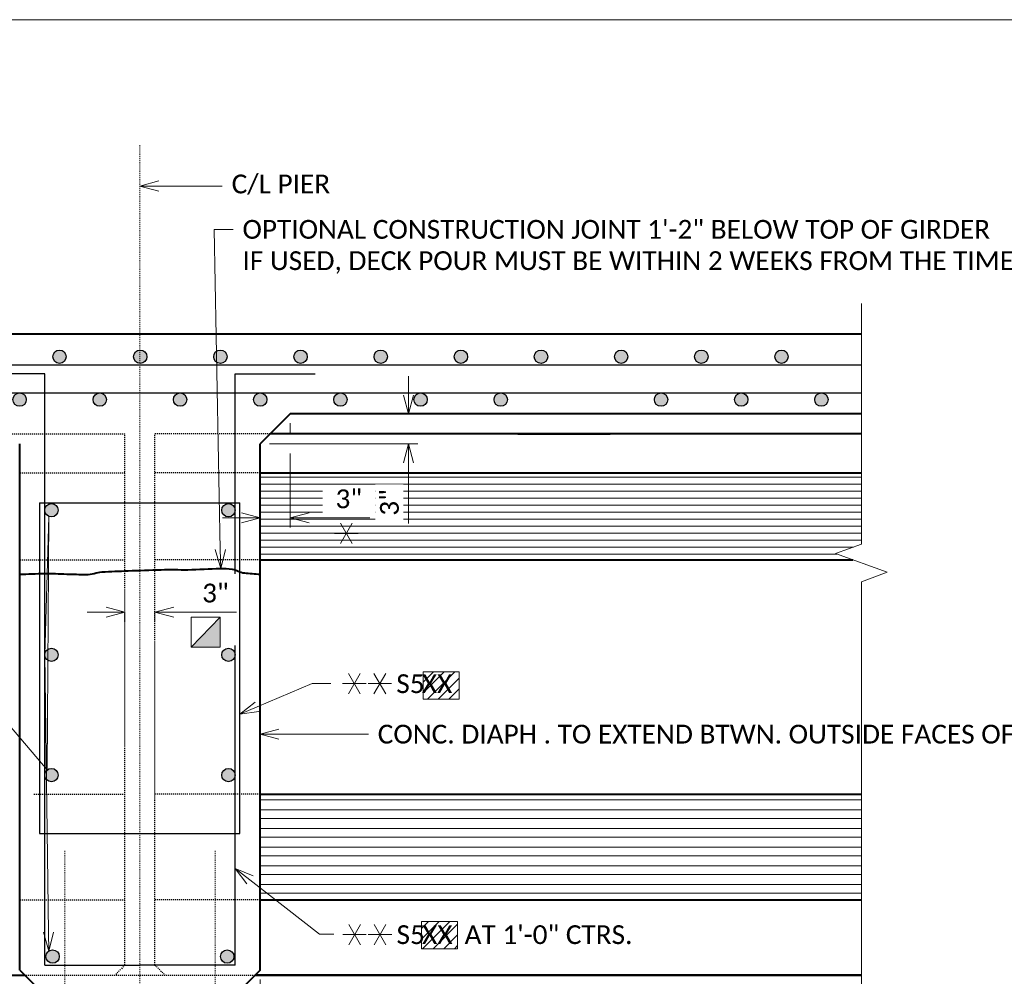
# Model space of a CAD drawing. Extents: x -24 to 2571, y -37 to 278.
# Tile 8 of 11: x 266 to 364, y 183 to 278. Entities that reach past the tile are written whole.
import ezdxf
from ezdxf import colors
from ezdxf.entities.mleader import LeaderData, LeaderLine
from ezdxf.enums import TextEntityAlignment as Align
from ezdxf.math import Vec2, Vec3

# ---------------------------------------------------------------- set-up
doc = ezdxf.new("R2010")
doc.units = 21
doc.header["$MEASUREMENT"] = 0
doc.linetypes.add('Wisdot2', pattern=[0.125, 0.0625, -0.0625])
doc.linetypes.add('Wisdot4', pattern=[0.28125, 0.125, -0.0625, 0.03125, -0.0625])
for name, color, linetype, lineweight in [('B_ANNO_BREAK', 7, 'Continuous', 18), ('B_ANNO_DIM', 7, 'Continuous', 18), ('B_ANNO_SYMB', 7, 'Continuous', 18), ('B_ANNO_TEXT', 7, 'Continuous', 18), ('B_CNTR', 1, 'Wisdot4', 18), ('B_CONC_DECK', 1, 'Continuous', 40), ('B_CONC_GIRD', 50, 'Continuous', 40), ('B_DETAIL', 7, 'Continuous', 18), ('B_DETAIL_HIDDEN', 7, 'Wisdot2', 25), ('B_REBAR', 5, 'Continuous', 25), ('B_REBAR_SUPER', 5, 'Continuous', 25)]:
    doc.layers.add(name, color=color, linetype=linetype, lineweight=lineweight)
doc.layers.add('B_ANNO_DESIGN_NOTES', color=1, linetype='Continuous', lineweight=18, true_color=0xff0000)
doc.layers.add('B_ANNO_NOPLOT', color=47, linetype='Continuous', lineweight=18, plot=False)
doc.styles.add('Annotative', font='calibri.ttf', dxfattribs={"height": 0.0625})
doc.styles.get("Standard").update_dxf_attribs({"font": 'calibri.ttf'})
doc.dimstyles.new('Annotative', dxfattribs={"dimscale": 0, "dimtxt": 0.0625, "dimasz": 0.0625, "dimexe": 0.03125, "dimexo": 0.03125, "dimgap": 0.03125, "dimtad": 1, "dimdec": 3, "dimzin": 3, "dimdsep": 46, "dimlunit": 4, "dimtxsty": 'Annotative', "dimblk": 'OPEN30', "dimcen": 0.03125, "dimclrd": 256, "dimclre": 256, "dimclrt": 256, "dimaunit": 1, "dimadec": 0, "dimazin": 3, "dimtfac": 0.75, "dimtdec": 3, "dimtofl": 0, "dimtmove": 0, "dimatfit": 3, "dimldrblk": 'OPEN30', "dimfxl": 1, "dimtfill": 1, "dimfrac": 1, "dimtolj": 1, "dimtzin": 0, "dimlwd": -1, "dimlwe": -1, "dimarcsym": 0})

# ---------------------------------------------------------------- blocks, each defined once
blk = doc.blocks.new('*U117')
at = {"layer": 'B_ANNO_NOPLOT', "flags": 128}
blk.add_lwpolyline([(0, -1085.1956), (0, -770.1956), (404.9096, -770.1956), (404.9096, -786.6267), (472.5, -786.6267), (472.5, -1034.5711), (395.7134, -1034.5711), (395.7134, -1085.1956)], close=True, dxfattribs=at)
at = {"layer": 'B_ANNO_TEXT', "style": 'Annotative'}
blk.add_attdef('ANG1', text='', height=1.875, rotation=350, dxfattribs=at).set_placement((142.7562, -947.2938), align=Align.CENTER)
at = {"layer": 'B_ANNO_TEXT'}
for tag, p in [('DIM01', (103.849, -1056.0886)), ('DIM02', (119.3329, -1062.1259))]:
    blk.add_attdef(tag, text='', height=1.875, rotation=338.698871, dxfattribs=at).set_placement(p, align=Align.CENTER)
blk = doc.blocks.new('*U178')
at = {"layer": 'B_CNTR', "color": 0, "transparency": 16777216}
blk.add_line((0, -12.731), (0, 83.091), dxfattribs=at)
blk = doc.blocks.new('_Open30')
at = {"color": 0, "linetype": 'ByBlock', "lineweight": -2}
for p, q in [((-1, 0.268), (0, 0)), ((0, 0), (-1, -0.268)), ((0, 0), (-1, 0))]:
    blk.add_line(p, q, dxfattribs=at)
blk = doc.blocks.new('*D198')
at = {"layer": 'B_ANNO_DIM', "transparency": 16777216}
for p, q in [((314.621, -2475.761), (314.621, -2477.988)), ((314.621, -2481.436), (314.621, -2496.127)), ((302.621, -2490.25), (302.621, -2496.127)), ((304.496, -2495.189), (312.746, -2495.189))]:
    blk.add_line(p, q, dxfattribs=at)
at = {"layer": 'Defpoints', "color": 0, "transparency": 16777216}
for p in [(314.621, -2474.823), (302.621, -2489.313), (314.621, -2495.189)]:
    blk.add_point(p, dxfattribs=at)
at = {"layer": 'B_ANNO_DIM', "transparency": 16777216, "xscale": 1.875, "yscale": 1.875, "zscale": 1.875, "rotation": 180}
blk.add_blockref('_Open30', (302.621, -2495.189), dxfattribs=at)
at = {"layer": 'B_ANNO_DIM', "transparency": 16777216, "xscale": 1.875, "yscale": 1.875, "zscale": 1.875}
blk.add_blockref('_Open30', (314.621, -2495.189), dxfattribs=at)
blk = doc.blocks.new('*D194')
at = {"layer": 'B_ANNO_DIM', "transparency": 16777216}
for p, q in [((299.247, -2439.112), (297.372, -2439.112)), ((301.122, -2439.048), (301.122, -2440.05)), ((304.122, -2439.048), (304.122, -2440.05)), ((305.997, -2439.112), (312.245, -2439.112))]:
    blk.add_line(p, q, dxfattribs=at)
at = {"layer": 'Defpoints', "color": 0, "transparency": 16777216}
for p in [(301.122, -2438.11), (304.122, -2438.11), (304.122, -2439.112)]:
    blk.add_point(p, dxfattribs=at)
at = {"layer": 'B_ANNO_DIM', "transparency": 16777216, "xscale": 1.875, "yscale": 1.875, "zscale": 1.875}
blk.add_blockref('_Open30', (301.122, -2439.112), dxfattribs=at)
at = {"layer": 'B_ANNO_DIM', "transparency": 16777216, "xscale": 1.875, "yscale": 1.875, "zscale": 1.875, "rotation": 180}
blk.add_blockref('_Open30', (304.122, -2439.112), dxfattribs=at)
at = {"layer": 'B_ANNO_DIM', "transparency": 16777216, "insert": (310.153, -2437.214), "char_height": 1.875, "attachment_point": 5, "style": 'Annotative', "bg_fill": 3, "box_fill_scale": 1.25, "bg_fill_color": 256, "bg_fill_true_color": 13158600, "bg_fill_transparency": 0}
blk.add_mtext('\\A1;3"', dxfattribs=at)
blk = doc.blocks.new('SYMBOLS')
at = {"layer": 'B_ANNO_SYMB', "color": 0, "lineweight": -2}
for p, q in [((-1.731, -0.79), (-1.262, 0.022)), ((-1.262, -0.79), (-1.731, 0.022)), ((-1.965, -0.384), (-1.028, -0.384))]:
    blk.add_line(p, q, dxfattribs=at)
blk = doc.blocks.new('*D199')
at = {"layer": 'B_ANNO_DIM', "transparency": 16777216}
for p, q in [((317.622, -2420.263), (317.622, -2421.388)), ((317.622, -2423.263), (317.622, -2430.648)), ((312.747, -2429.71), (310.872, -2429.71)), ((319.497, -2429.71), (325.556, -2429.71)), ((314.622, -2430.441), (314.622, -2430.648))]:
    blk.add_line(p, q, dxfattribs=at)
at = {"layer": 'Defpoints', "color": 0, "transparency": 16777216}
for p in [(317.622, -2419.325), (314.622, -2429.504), (317.622, -2429.71)]:
    blk.add_point(p, dxfattribs=at)
at = {"layer": 'B_ANNO_DIM', "transparency": 16777216, "xscale": 1.875, "yscale": 1.875, "zscale": 1.875}
blk.add_blockref('_Open30', (314.622, -2429.71), dxfattribs=at)
at = {"layer": 'B_ANNO_DIM', "transparency": 16777216, "xscale": 1.875, "yscale": 1.875, "zscale": 1.875, "rotation": 180}
blk.add_blockref('_Open30', (317.622, -2429.71), dxfattribs=at)
at = {"layer": 'B_ANNO_DIM', "transparency": 16777216, "insert": (323.464, -2427.812), "char_height": 1.875, "width": 4.27384, "attachment_point": 5, "style": 'Annotative', "bg_fill": 3, "box_fill_scale": 1.25, "bg_fill_color": 256, "bg_fill_true_color": 13158600, "bg_fill_transparency": 0}
blk.add_mtext('\\A1;3"', dxfattribs=at)
blk = doc.blocks.new('*D192')
at = {"layer": 'B_ANNO_DIM', "transparency": 16777216}
for p, q in [((329.425, -2417.45), (329.425, -2415.575)), ((315.559, -2422.325), (330.363, -2422.325)), ((329.425, -2424.2), (329.425, -2430.259))]:
    blk.add_line(p, q, dxfattribs=at)
at = {"layer": 'Defpoints', "color": 0, "transparency": 16777216}
for p in [(317.622, -2419.325), (314.622, -2422.325), (329.425, -2422.325)]:
    blk.add_point(p, dxfattribs=at)
at = {"layer": 'B_ANNO_DIM', "transparency": 16777216, "xscale": 1.875, "yscale": 1.875, "zscale": 1.875}
for p, rotation in [((329.425, -2419.325), 270), ((329.425, -2422.325), 90)]:
    blk.add_blockref('_Open30', p, dxfattribs=dict(at, rotation=rotation))
at = {"layer": 'B_ANNO_DIM', "transparency": 16777216, "insert": (327.527, -2428.167), "char_height": 1.875, "attachment_point": 5, "rotation": 90, "style": 'Annotative', "bg_fill": 3, "box_fill_scale": 1.25, "bg_fill_color": 256, "bg_fill_true_color": 13158600, "bg_fill_transparency": 0}
blk.add_mtext('\\A1;3"', dxfattribs=at)
blk = doc.blocks.new('square half solid')
at = {"layer": 'B_ANNO_SYMB'}
h = blk.add_hatch(color=256, dxfattribs=at)
h.dxf.hatch_style = 1
h.paths.add_polyline_path([(2.903, 0), (2.903, 3.002), (0, 0)])
blk.add_line((0, 0), (2.903, 3.002), dxfattribs=at)
blk.add_lwpolyline([(0, 3.002), (0, 0), (2.903, 0), (2.903, 3.002)], close=True, dxfattribs=at)
blk = doc.blocks.new('INS_G54WDET_BASE')
at = {"layer": 'B_ANNO_NOPLOT', "flags": 128}
blk.add_lwpolyline([(0, -12), (0, 303), (404.91, 303), (404.91, 286.569), (472.5, 286.569), (472.5, 38.625), (395.713, 38.625), (395.713, -12)], close=True, dxfattribs=at)
blk = doc.blocks.new('*U204')
at = {"layer": 'B_ANNO_NOPLOT', "flags": 128}
blk.add_lwpolyline([(0, 0), (0, 315), (404.91, 315), (404.91, 298.569), (472.5, 298.569), (472.5, 50.625), (395.713, 50.625), (395.713, 0)], close=True, dxfattribs=at)
blk = doc.blocks.new('*U177')
at = {"layer": 'B_ANNO_DESIGN_NOTES'}
h = blk.add_hatch(dxfattribs=at)
h.set_pattern_fill('ANSI31', color=256, scale=6)
h.paths.add_polyline_path([(330.8918, -2445.0771), (330.8918, -2447.7998), (334.4894, -2447.7998), (334.4894, -2445.0771)])
h = blk.add_hatch(dxfattribs=at)
h.set_pattern_fill('ANSI31', color=256, scale=6)
h.paths.add_polyline_path([(330.7178, -2469.9732), (330.7178, -2472.6959), (334.3155, -2472.6959), (334.3155, -2469.9732)])
at = {"layer": 'B_REBAR'}
h = blk.add_hatch(color=256, dxfattribs=at)
edge = h.paths.add_edge_path()
edge.add_arc((294.5947, -2413.6211), 0.6665, 0, 360)
h = blk.add_hatch(color=256, dxfattribs=at)
edge = h.paths.add_edge_path()
edge.add_arc((302.6487, -2413.6211), 0.6665, 0, 360)
h = blk.add_hatch(color=256, dxfattribs=at)
edge = h.paths.add_edge_path()
edge.add_arc((310.6487, -2413.6211), 0.6665, 0, 360)
h = blk.add_hatch(color=256, dxfattribs=at)
edge = h.paths.add_edge_path()
edge.add_arc((318.6487, -2413.6211), 0.6665, 0, 360)
h = blk.add_hatch(color=256, dxfattribs=at)
edge = h.paths.add_edge_path()
edge.add_arc((326.6487, -2413.6211), 0.6665, 0, 360)
h = blk.add_hatch(color=256, dxfattribs=at)
edge = h.paths.add_edge_path()
edge.add_arc((334.6487, -2413.6211), 0.6665, 0, 360)
h = blk.add_hatch(color=256, dxfattribs=at)
edge = h.paths.add_edge_path()
edge.add_arc((342.6487, -2413.6211), 0.6665, 0, 360)
h = blk.add_hatch(color=256, dxfattribs=at)
edge = h.paths.add_edge_path()
edge.add_arc((350.6487, -2413.6211), 0.6665, 0, 360)
h = blk.add_hatch(color=256, dxfattribs=at)
edge = h.paths.add_edge_path()
edge.add_arc((358.6487, -2413.6211), 0.6665, 0, 360)
h = blk.add_hatch(color=256, dxfattribs=at)
edge = h.paths.add_edge_path()
edge.add_arc((366.6487, -2413.6211), 0.6665, 0, 360)
h = blk.add_hatch(color=256, dxfattribs=at)
edge = h.paths.add_edge_path()
edge.add_arc((290.6157, -2417.9021), 0.6665, 0, 360)
h = blk.add_hatch(color=256, dxfattribs=at)
edge = h.paths.add_edge_path()
edge.add_arc((298.6157, -2417.9021), 0.6665, 0, 360)
h = blk.add_hatch(color=256, dxfattribs=at)
edge = h.paths.add_edge_path()
edge.add_arc((306.6277, -2417.9021), 0.6665, 0, 360)
h = blk.add_hatch(color=256, dxfattribs=at)
edge = h.paths.add_edge_path()
edge.add_arc((314.6277, -2417.9021), 0.6665, 0, 360)
h = blk.add_hatch(color=256, dxfattribs=at)
edge = h.paths.add_edge_path()
edge.add_arc((322.6277, -2417.9021), 0.6665, 0, 360)
h = blk.add_hatch(color=256, dxfattribs=at)
edge = h.paths.add_edge_path()
edge.add_arc((330.6277, -2417.9021), 0.6665, 0, 360)
h = blk.add_hatch(color=256, dxfattribs=at)
edge = h.paths.add_edge_path()
edge.add_arc((338.6277, -2417.9021), 0.6665, 0, 360)
h = blk.add_hatch(color=256, dxfattribs=at)
edge = h.paths.add_edge_path()
edge.add_arc((354.6277, -2417.9021), 0.6665, 0, 360)
h = blk.add_hatch(color=256, dxfattribs=at)
edge = h.paths.add_edge_path()
edge.add_arc((362.6277, -2417.9021), 0.6665, 0, 360)
h = blk.add_hatch(color=256, dxfattribs=at)
edge = h.paths.add_edge_path()
edge.add_arc((370.6277, -2417.9021), 0.6665, 0, 360)
h = blk.add_hatch(color=256, dxfattribs=at)
edge = h.paths.add_edge_path()
edge.add_arc((293.7917, -2428.9396), 0.6665, 0, 360)
h = blk.add_hatch(color=256, dxfattribs=at)
edge = h.paths.add_edge_path()
edge.add_arc((311.4517, -2428.9396), 0.6665, 0, 360)
h = blk.add_hatch(color=256, dxfattribs=at)
edge = h.paths.add_edge_path()
edge.add_arc((293.7917, -2443.3702), 0.6665, 0, 360)
h = blk.add_hatch(color=256, dxfattribs=at)
edge = h.paths.add_edge_path()
edge.add_arc((311.4517, -2443.3702), 0.6665, 0, 360)
h = blk.add_hatch(color=256, dxfattribs=at)
edge = h.paths.add_edge_path()
edge.add_arc((293.7917, -2455.3702), 0.6665, 0, 360)
h = blk.add_hatch(color=256, dxfattribs=at)
edge = h.paths.add_edge_path()
edge.add_arc((311.4517, -2455.3702), 0.6665, 0, 360)
h = blk.add_hatch(color=256, dxfattribs=at)
edge = h.paths.add_edge_path()
edge.add_arc((293.9077, -2473.4811), 0.6665, 0, 360)
h = blk.add_hatch(color=256, dxfattribs=at)
edge = h.paths.add_edge_path()
edge.add_arc((311.3357, -2473.4811), 0.6665, 0, 360)
at = {"layer": 'B_ANNO_BREAK', "flags": 128}
blk.add_lwpolyline([(374.6217, -2408.3236), (374.6217, -2432.3236), (372.0459, -2433.2611), (377.1974, -2435.1361), (374.6217, -2436.0736), (374.6217, -2480.502)], dxfattribs=at)
at = {"layer": 'B_ANNO_DESIGN_NOTES'}
for points in [[(330.8918, -2445.0771), (334.4894, -2445.0771), (334.4894, -2447.7998), (330.8918, -2447.7998)], [(330.7178, -2469.9732), (334.3155, -2469.9732), (334.3155, -2472.6959), (330.7178, -2472.6959)]]:
    blk.add_lwpolyline(points, close=True, dxfattribs=at)
at = {"layer": 'B_ANNO_NOPLOT', "flags": 128}
blk.add_lwpolyline([(0, -2694.989), (0, -2379.989), (404.9096, -2379.989), (404.9096, -2396.4201), (472.5, -2396.4201), (472.5, -2644.3645), (395.7134, -2644.3645), (395.7134, -2694.989)], close=True, dxfattribs=at)
at = {"layer": 'B_CNTR'}
for p, q in [((295.1217, -2488.1311), (295.1217, -2462.9111)), ((310.1207, -2488.1368), (310.1207, -2462.9111))]:
    blk.add_line(p, q, dxfattribs=at)
at = {"layer": 'B_CONC_DECK'}
for p, q in [((230.6217, -2411.3251), (374.6217, -2411.3251)), ((317.6217, -2419.3251), (314.6217, -2422.3251)), ((374.6217, -2419.3251), (317.6217, -2419.3251)), ((290.6217, -2474.8241), (290.6217, -2422.3261)), ((314.6217, -2474.8241), (314.6217, -2422.3251)), ((290.6217, -2474.8241), (292.1217, -2476.3241)), ((314.6217, -2474.8241), (313.1217, -2476.3241))]:
    blk.add_line(p, q, dxfattribs=at)
blk.add_open_spline([(290.6217, -2435.3251), (291.4437, -2435.3008), (292.2657, -2435.2764), (293.0877, -2435.2521), (293.8282, -2435.2302), (294.569, -2435.2876), (295.3097, -2435.3061), (295.9601, -2435.3224), (296.6104, -2435.3454), (297.2607, -2435.3601), (297.7918, -2435.3721), (298.3009, -2435.1141), (298.8317, -2435.0891), (299.6987, -2435.0483), (300.5661, -2435.011), (301.4337, -2434.9811), (302.5353, -2434.9431), (303.6368, -2434.9027), (304.7387, -2434.8731), (305.6237, -2434.8494), (306.5096, -2434.8816), (307.3947, -2434.8731), (308.479, -2434.8627), (309.562, -2434.7689), (310.6457, -2434.7416), (311.0419, -2434.7316), (311.4376, -2434.7626), (311.8329, -2434.8183), (312.2538, -2434.8775), (312.6198, -2435.1675), (313.0408, -2435.2006), (313.5678, -2435.2421), (314.0947, -2435.2836), (314.6217, -2435.3251)], degree=3, knots=[0, 0, 0, 0, 0.1023736, 0.1023736, 0.1023736, 0.1946046, 0.1946046, 0.1946046, 0.275594, 0.275594, 0.275594, 0.3417468, 0.3417468, 0.3417468, 0.449812, 0.449812, 0.449812, 0.587029, 0.587029, 0.587029, 0.6972419, 0.6972419, 0.6972419, 0.8322553, 0.8322553, 0.8322553, 0.8816212, 0.8816212, 0.8816212, 0.9341972, 0.9341972, 0.9341972, 1, 1, 1, 1], dxfattribs=at)
at = {"layer": 'B_CONC_GIRD'}
for p, q in [((374.6217, -2421.3251), (315.6217, -2421.3251)), ((340.3379, -2421.3231), (349.552, -2421.3231)), ((314.6217, -2425.1976), (374.6217, -2425.1976)), ((314.6217, -2433.8856), (373.7617, -2433.8856)), ((314.6217, -2457.2638), (374.6217, -2457.2638)), ((314.6217, -2467.8278), (374.6217, -2467.8278)), ((230.6217, -2475.3251), (291.1227, -2475.3251)), ((374.6217, -2475.3251), (314.1207, -2475.3251)), ((314.1207, -2475.3251), (374.6217, -2475.3251))]:
    blk.add_line(p, q, dxfattribs=at)
at = {"layer": 'B_DETAIL'}
for p, q in [((314.6217, -2425.6403), (374.6217, -2425.6403)), ((314.6217, -2426.3378), (374.6217, -2426.3378)), ((314.6217, -2427.0344), (374.6217, -2427.0344)), ((314.6217, -2427.7319), (374.6217, -2427.7319)), ((314.6217, -2428.4284), (374.6217, -2428.4284)), ((314.6217, -2429.1259), (374.6217, -2429.1259)), ((314.6217, -2429.8225), (374.6217, -2429.8225)), ((314.6217, -2430.52), (374.6217, -2430.52)), ((314.6217, -2431.2165), (374.6217, -2431.2165)), ((314.6217, -2431.914), (374.6217, -2431.914)), ((314.6217, -2432.6106), (373.8331, -2432.6106)), ((314.6217, -2433.3081), (372.1751, -2433.3081)), ((314.6217, -2457.8538), (374.6217, -2457.8538)), ((314.6217, -2458.841), (374.6217, -2458.841)), ((314.6217, -2459.712), (374.6217, -2459.712)), ((314.6217, -2460.6991), (374.6217, -2460.6991)), ((314.6217, -2461.5701), (374.6217, -2461.5701)), ((314.6217, -2462.5573), (374.6217, -2462.5573)), ((314.6217, -2463.4282), (374.6217, -2463.4282)), ((314.6217, -2464.4154), (374.6217, -2464.4154)), ((314.6217, -2465.2863), (374.6217, -2465.2863)), ((314.6217, -2466.2735), (374.6217, -2466.2735)), ((314.6217, -2467.1445), (374.6217, -2467.1445))]:
    blk.add_line(p, q, dxfattribs=at)
at = {"layer": 'B_DETAIL_HIDDEN'}
for p, q in [((289.6207, -2421.3251), (301.1217, -2421.3251)), ((301.1217, -2474.3341), (301.1217, -2421.3251)), ((304.1227, -2474.3231), (304.1217, -2421.3251)), ((315.6217, -2421.3251), (304.1217, -2421.3251)), ((290.6307, -2425.1976), (301.1217, -2425.1976)), ((314.6127, -2425.1976), (304.1217, -2425.1976)), ((290.6307, -2433.8856), (301.1217, -2433.8856)), ((314.6127, -2433.8856), (304.1217, -2433.8856)), ((292.0366, -2457.2638), (301.1217, -2457.2638)), ((316.0186, -2457.2638), (304.1224, -2457.264)), ((290.6307, -2467.8278), (301.1217, -2467.8278)), ((314.6127, -2467.8278), (304.1217, -2467.8278)), ((301.1217, -2474.3341), (300.1317, -2475.3251)), ((304.1217, -2474.3221), (305.1247, -2475.3251)), ((290.6307, -2475.3251), (314.1207, -2475.3251))]:
    blk.add_line(p, q, dxfattribs=at)
at = {"layer": 'B_REBAR_SUPER'}
for p, q in [((230.6217, -2414.4241), (374.6217, -2414.4241)), ((293.1227, -2415.3241), (285.1227, -2415.3241)), ((293.1227, -2474.3231), (293.1227, -2415.3241)), ((312.1207, -2435.2816), (312.1207, -2415.3241)), ((312.1207, -2415.3241), (320.1207, -2415.3241)), ((230.6217, -2417.2251), (374.6217, -2417.2251)), ((292.5897, -2428.1976), (312.5766, -2428.1976)), ((292.5897, -2428.1976), (292.5897, -2461.1996)), ((312.1207, -2474.3231), (312.1207, -2442.4502)), ((292.5897, -2461.1996), (312.5766, -2461.1996)), ((293.1227, -2474.3231), (302.6217, -2474.3231)), ((312.1207, -2474.3231), (302.6217, -2474.3231))]:
    blk.add_line(p, q, dxfattribs=at)
for centre in [(294.5947, -2413.6211), (302.6487, -2413.6211), (310.6487, -2413.6211), (318.6487, -2413.6211), (326.6487, -2413.6211), (334.6487, -2413.6211), (342.6487, -2413.6211), (350.6487, -2413.6211), (358.6487, -2413.6211), (366.6487, -2413.6211), (290.6157, -2417.9021), (298.6157, -2417.9021), (306.6277, -2417.9021), (314.6277, -2417.9021), (322.6277, -2417.9021), (330.6277, -2417.9021), (338.6277, -2417.9021), (354.6277, -2417.9021), (362.6277, -2417.9021), (370.6277, -2417.9021), (293.7917, -2428.9396), (311.4517, -2428.9396), (293.7917, -2443.3702), (311.4517, -2443.3702), (293.7917, -2455.3702), (311.4517, -2455.3702), (293.9077, -2473.4811), (311.3357, -2473.4811)]:
    blk.add_circle(centre, 0.6665, dxfattribs=at)
at = {"layer": 'B_ANNO_SYMB', "xscale": 2.5, "yscale": 2.5, "zscale": 2.5}
for p in [(327.7608, -2445.2848), (330.3014, -2445.2848), (327.784, -2470.3288), (330.3245, -2470.3288)]:
    blk.add_blockref('SYMBOLS', p, dxfattribs=at)
at = {"layer": 'B_CNTR'}
blk.add_blockref('*U178', (302.6212, -2475.5225), dxfattribs=at)
at = {"layer": 'B_ANNO_TEXT', "char_height": 1.875, "attachment_point": 1, "style": 'Annotative'}
for s, insert, width in [('S5', (328.2072, -2445.3134), 5.609683), ('S5      AT 1\'-0" CTRS.', (328.2304, -2470.3574), 24.926418)]:
    blk.add_mtext(s, dxfattribs=dict(at, insert=insert, width=width))
at = {"layer": 'B_ANNO_TEXT'}
for tag, p in [('BN42', (266.1928, -2445.383)), ('BN41', (330.7596, -2447.1792)), ('BN43', (330.7828, -2472.2232))]:
    blk.add_attdef(tag, p, '', height=1.875, dxfattribs=at)
for tag, p in [('DIM01', (296.7933, -2493.1887)), ('DIM02', (308.7928, -2493.1887))]:
    blk.add_attdef(tag, text='', height=1.875, dxfattribs=at).set_placement(p, align=Align.MIDDLE)
at = {"layer": 'B_ANNO_DIM'}
dim = blk.add_linear_dim(base=(314.6207, -2495.1891), p1=(302.6212, -2489.3129), p2=(314.6207, -2474.8231), text=' ', dimstyle='Annotative', dxfattribs=at)
dim.commit()
dim.dimension.update_dxf_attribs({"geometry": '*D198', "text_midpoint": (308.6209, -2495.1891)})
ml = blk.add_multileader_mtext('Standard', dxfattribs=at)
ml.set_content('C/L PIER', color=256)
ml.set_leader_properties(color=256, linetype='ByLayer', lineweight=-1)
ml.set_arrow_properties(name='OPEN30')
ml.build(insert=Vec2(0, 0))
ml.multileader.update_dxf_attribs({"dogleg_length": 0.0625, "arrow_head_size": 1.875, "scale": 30})
ctx = ml.context
ctx.base_point, ctx.scale, ctx.char_height, ctx.arrow_head_size, ctx.landing_gap_size, ctx.plane_origin = Vec3(310.8396, -2396.5861), 30, 1.875, 1.875, 0.9375, Vec3(302.6212, -2396.5861)
notes = []
notes.append((ctx, [(0, (1, 1, 0), (308.9646, -2396.5861), (1, 0), 1.875, [(0, [(302.6212, -2396.5861)], 0, [])])]))
ctx.mtext.insert, ctx.mtext.flow_direction = Vec3(311.7771, -2395.4459), 5
ml = blk.add_multileader_mtext('Standard', dxfattribs=at)
ml.set_content('OPTIONAL CONSTRUCTION JOINT 1\'-2" BELOW TOP OF GIRDER\\PIF USED, DECK POUR MUST BE WITHIN 2 WEEKS FROM THE TIME OF THE DIAPHRAGM POUR', color=256)
ml.set_leader_properties(color=256, linetype='ByLayer', lineweight=-1)
ml.set_arrow_properties(name='OPEN30')
ml.build(insert=Vec2(0, 0))
ml.multileader.update_dxf_attribs({"dogleg_length": 0.0625, "arrow_head_size": 1.875, "scale": 30})
ctx = ml.context
ctx.base_point, ctx.scale, ctx.char_height, ctx.arrow_head_size, ctx.landing_gap_size, ctx.plane_origin = Vec3(311.9198, -2400.9246), 30, 1.875, 1.875, 0.9375, Vec3(310.6794, -2422.7408)
notes.append((ctx, [(0, (1, 1, 0), (310.0448, -2400.9246), (1, 0), 1.875, [(0, [(310.6794, -2434.7408)], 0, [])])]))
ctx.mtext.insert, ctx.mtext.width, ctx.mtext.defined_height, ctx.mtext.flow_direction = Vec3(312.8573, -2399.9734), 76.068104, 11.6717, 5
ml = blk.add_multileader_mtext('Standard', dxfattribs=at)
ml.set_content(' ', color=256)
ml.set_leader_properties(color=256, linetype='ByLayer', lineweight=-1)
ml.set_arrow_properties(name='OPEN30')
ml.build(insert=Vec2(0, 0))
ml.multileader.update_dxf_attribs({"dogleg_length": 0.0625, "arrow_head_size": 1.875, "scale": 30})
ctx = ml.context
ctx.base_point, ctx.scale, ctx.char_height, ctx.arrow_head_size, ctx.landing_gap_size, ctx.plane_origin = Vec3(267.7546, -2444.5125), 30, 1.875, 1.875, 0.9375, Vec3(291.5003, -2446.9516)
notes.append((ctx, [(0, (1, 1, 0), (284.5869, -2444.5125), (-1, 0), 14.2895, [(2, [(293.5354, -2472.9283), (293.1252, -2443.3689), (293.5367, -2429.5554), (293.3607, -2454.8618)], 0, [])])]))
ctx.mtext.insert, ctx.mtext.flow_direction = Vec3(268.6921, -2443.575), 5
ml = blk.add_multileader_mtext('Standard', dxfattribs=at)
ml.set_content('', color=256)
ml.set_leader_properties(color=256, linetype='ByLayer', lineweight=-1)
ml.set_arrow_properties(name='OPEN30')
ml.build(insert=Vec2(0, 0))
ml.multileader.update_dxf_attribs({"dogleg_length": 0.0625, "arrow_head_size": 1.875, "scale": 30})
ctx = ml.context
ctx.base_point, ctx.scale, ctx.char_height, ctx.arrow_head_size, ctx.landing_gap_size, ctx.plane_origin = Vec3(321.6759, -2446.2454), 30, 1.875, 1.875, 0.9375, Vec3(312.5766, -2446.2454)
notes.append((ctx, [(0, (1, 1, 0), (319.8009, -2446.2454), (1, 0), 1.875, [(0, [(312.5766, -2449.2758)], 0, [])])]))
ctx.mtext.insert, ctx.mtext.flow_direction = Vec3(322.6134, -2445.3079), 5
ml = blk.add_multileader_mtext('Standard', dxfattribs=at)
ml.set_content('CONC. DIAPH . TO EXTEND BTWN. OUTSIDE FACES OF EXT. GIRDERS', color=256)
ml.set_leader_properties(color=256, linetype='ByLayer', lineweight=-1)
ml.set_arrow_properties(name='OPEN30')
ml.build(insert=Vec2(0, 0))
ml.multileader.update_dxf_attribs({"dogleg_length": 0.0625, "arrow_head_size": 1.875, "scale": 30})
ctx = ml.context
ctx.base_point, ctx.scale, ctx.char_height, ctx.arrow_head_size, ctx.landing_gap_size, ctx.plane_origin = Vec3(325.4189, -2451.2973), 30, 1.875, 1.875, 0.9375, Vec3(314.6217, -2451.2973)
notes.append((ctx, [(0, (1, 1, 0), (319.5383, -2451.2973), (1, 0), 5.8806, [(0, [(314.6217, -2451.2973)], 0, [])])]))
ctx.mtext.insert, ctx.mtext.width, ctx.mtext.flow_direction = Vec3(326.3564, -2450.3461), 40.65255, 5
ml = blk.add_multileader_mtext('Standard', dxfattribs=at)
ml.set_content(' ', color=256)
ml.set_leader_properties(color=256, linetype='ByLayer', lineweight=-1)
ml.set_arrow_properties(name='OPEN30')
ml.build(insert=Vec2(0, 0))
ml.multileader.update_dxf_attribs({"dogleg_length": 0.0625, "arrow_head_size": 1.875, "scale": 30})
ctx = ml.context
ctx.base_point, ctx.scale, ctx.char_height, ctx.arrow_head_size, ctx.landing_gap_size, ctx.plane_origin = Vec3(321.965, -2471.2612), 30, 1.875, 1.875, 0.9375, Vec3(312.4205, -2474.4956)
notes.append((ctx, [(0, (1, 1, 0), (320.5402, -2471.2612), (1, 0), 1.4248, [(0, [(312.1207, -2464.6788)], 0, [])])]))
ctx.mtext.insert, ctx.mtext.flow_direction = Vec3(322.9025, -2470.3237), 5
for ctx, leaders in notes:
    for number, flags, end, landing, length, lines in leaders:
        leader = LeaderData()
        leader.index, (leader.has_last_leader_line, leader.has_dogleg_vector, leader.attachment_direction) = number, flags
        leader.last_leader_point, leader.dogleg_vector, leader.dogleg_length = Vec3(end), Vec3(landing), length
        for number, points, colour, breaks in lines:
            line = LeaderLine()
            line.index, line.vertices, line.color, line.breaks = number, Vec3.list(points), colors.encode_raw_color(colour), breaks
            leader.lines.append(line)
        ctx.leaders.append(leader)
dim = blk.add_linear_dim(base=(304.122, -2439.1122), p1=(301.1217, -2438.1102), p2=(304.122, -2438.1101), dimstyle='Annotative', dxfattribs=at)
dim.commit()
dim.dimension.update_dxf_attribs({"geometry": '*D194', "text_midpoint": (310.1527, -2439.1122), "dimtype": 160})
at = {"layer": 'B_REBAR_SUPER'}
blk.add_line((312.5766, -2461.1996), (312.5766, -2428.1976), dxfattribs=at)
blk.add_blockref('square half solid', (307.7277, -2442.6165))
at = {"layer": 'B_ANNO_DIM'}
dim = blk.add_linear_dim(base=(317.6217, -2429.7104), p1=(314.6217, -2429.5039), p2=(317.6217, -2419.3251), text='3"', dimstyle='Annotative', dxfattribs=at)
dim.commit()
dim.dimension.update_dxf_attribs({"geometry": '*D199', "text_midpoint": (323.4637, -2429.7104), "dimtype": 160})
at = {"layer": 'B_ANNO_SYMB', "xscale": 2.5, "yscale": 2.5, "zscale": 2.5}
blk.add_blockref('SYMBOLS', (326.9569, -2430.2963), dxfattribs=at)
at = {"layer": 'B_ANNO_DIM'}
dim = blk.add_linear_dim(base=(329.425, -2422.3251), p1=(317.6217, -2419.3251), p2=(314.6217, -2422.3251), angle=90, dimstyle='Annotative', override={"dimse1": 1}, dxfattribs=at)
dim.commit()
dim.dimension.update_dxf_attribs({"geometry": '*D192', "text_midpoint": (329.425, -2428.1672), "dimtype": 160})

msp = doc.modelspace()

# ---------------------------------------------------------------- block references
msp.add_blockref('*U117', (-24.398, 1048.408))

# ---------------------------------------------------------------- next in the draw order: block references
ref = msp.add_blockref('*U177', (-24.398, 2658.202))
ref.add_attrib('BN41', 'XX', (306.362, 211.022), dxfattribs={"layer": 'B_ANNO_TEXT', "height": 1.875})
ref.add_attrib('BN43', 'XX', (306.385, 185.978), dxfattribs={"layer": 'B_ANNO_TEXT', "height": 1.875})

# ---------------------------------------------------------------- next in the draw order: block references
for name, p in [('INS_G54WDET_BASE', (-24.398, -24.787)), ('*U204', (-24.398, -36.787))]:
    msp.add_blockref(name, p)

doc.saveas('drawing.dxf')
